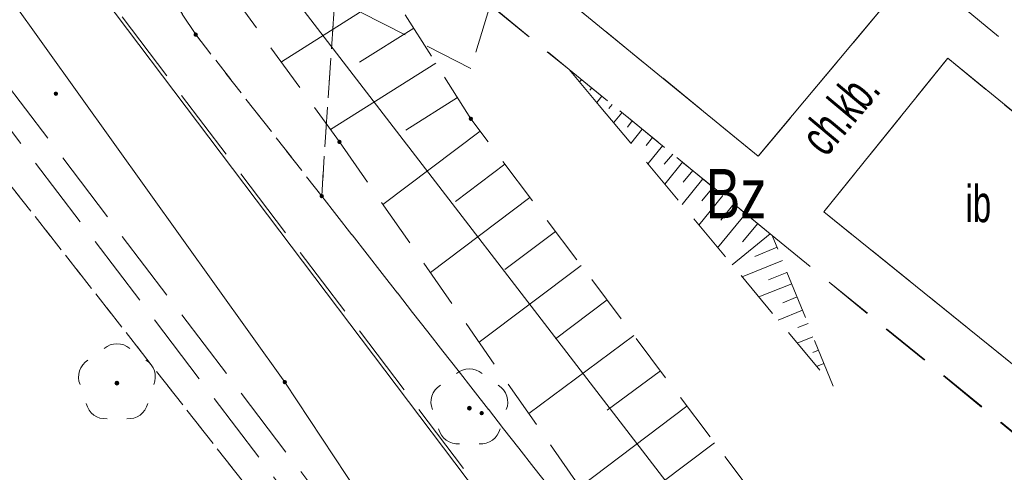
# Model space of a CAD drawing. Header units: metres. Extents: x 6541766 to 6542290, y 5894743 to 5895338.
# Tile 7 of 78: x 6541810 to 6541830, y 5895007 to 5895016. Entities that reach past the tile are written whole.
import ezdxf

# ---------------------------------------------------------------- set-up
doc = ezdxf.new("R2010")
doc.units = ezdxf.units.M
for name, pattern in [('0.5_0.5', [1, 0.5, -0.5]), ('1.0_0.5', [1.5, 1, -0.5]), ('1.5_0.5', [2, 1.5, -0.5]), ('egug-500', [1, 0.5, -0.5])]:
    doc.linetypes.add(name, pattern=pattern)
for name, color, linetype in [('000 Inne (niezydentyfikowane)', 7, 'Continuous'), ('210-oznaczenie konturu użytku gruntowego', 7, 'Continuous'), ('218-kontur użytku gruntowego', 7, 'Continuous'), ('219-działka ewidencyjna', 7, 'Continuous'), ('chodnik', 7, 'Continuous'), ('chodnik-Atr17', 7, 'Continuous'), ('inna budowla', 7, 'Continuous'), ('inna budowla-Atr17', 7, 'Continuous'), ('jezdnia', 7, 'Continuous'), ('przewód elektroenergetyczny podziemny', 7, 'Continuous'), ('przewód elektroenergetyczny podziemny - ob. projektowany', 7, 'Continuous'), ('przewód wodociągowy', 7, 'Continuous'), ('skarpa nieumocniona', 7, 'Continuous'), ('zadrzewienie  zakrzewienie', 7, 'Continuous')]:
    doc.layers.add(name, color=color, linetype=linetype)
doc.layers.add('_dr_ścieki kd', color=36, linetype='Continuous', lineweight=30)
doc.layers.add('IE - podklad', color=8, linetype='Continuous', lineweight=9)

# ---------------------------------------------------------------- blocks, each defined once
blk = doc.blocks.new('blok - sanitarne pzt chelmza ng')
at = {"layer": 'przewód elektroenergetyczny podziemny', "color": 1, "linetype": 'Continuous', "lineweight": 9}
for p, q in [((6542315.55, 5895008.77), (6542296.02, 5895036.08)), ((6542321.23, 5895000.2), (6542315.55, 5895008.77))]:
    blk.add_line(p, q, dxfattribs=at)
at = {"layer": 'przewód elektroenergetyczny podziemny - ob. projektowany', "color": 1, "linetype": '1.5_0.5', "lineweight": 9}
blk.add_line((6542319.2, 5895002.57), (6542307.69, 5895017.74), dxfattribs=at)
blk.add_line((6542319.2, 5895002.57), (6542307.69, 5895017.74), dxfattribs=at)
at = {"layer": 'przewód wodociągowy', "color": 5, "linetype": 'Continuous', "lineweight": 9}
for p, q in [((6542289.34, 5895050.89), (6542336.045, 5894990.186)), ((6542331.58, 5894990.49), (6542308.82, 5895020.62))]:
    blk.add_line(p, q, dxfattribs=at)
blk = doc.blocks.new('blok - podklad szary rfqfqw')
at = {"color": 8, "linetype": 'Continuous', "lineweight": 9}
for centre, start, end in [((6541812.14, 5895009.15), 49.272, 130.728), ((6541812.14, 5895009.15), 49.272, 130.728), ((6541811.76, 5895008.874), 121.308, 202.548), ((6541811.76, 5895008.874), 121.308, 202.548), ((6541812.52, 5895008.874), 337.452, 58.692), ((6541812.52, 5895008.874), 337.452, 58.692), ((6541819.3, 5895008.64), 49.272, 130.728), ((6541819.3, 5895008.64), 49.272, 130.728), ((6541818.92, 5895008.364), 121.308, 202.548), ((6541818.92, 5895008.364), 121.308, 202.548), ((6541819.68, 5895008.364), 337.452, 58.692), ((6541819.68, 5895008.364), 337.452, 58.692), ((6541811.905, 5895008.426), 193.221, 274.871), ((6541811.905, 5895008.426), 193.221, 274.871), ((6541812.375, 5895008.426), 265.129, 346.779), ((6541812.375, 5895008.426), 265.129, 346.779), ((6541819.065, 5895007.916), 193.221, 274.871), ((6541819.065, 5895007.916), 193.221, 274.871), ((6541819.535, 5895007.916), 265.129, 346.779), ((6541819.535, 5895007.916), 265.129, 346.779)]:
    blk.add_arc(centre, 0.4, start, end, dxfattribs=at)
at = {"color": 8, "linetype": 'Continuous', "lineweight": 9, "extrusion": (0, 0, -1)}
for points in [[(-6541813.708, 5895015.798), (-6541813.708, 5895015.862), (-6541813.695, 5895015.83)], [(-6541813.708, 5895015.798), (-6541813.708, 5895015.862), (-6541813.695, 5895015.83)], [(-6541813.708, 5895015.862), (-6541813.74, 5895015.785), (-6541813.74, 5895015.875)], [(-6541813.708, 5895015.862), (-6541813.74, 5895015.785), (-6541813.74, 5895015.875)], [(-6541813.708, 5895015.862), (-6541813.708, 5895015.798), (-6541813.74, 5895015.785)], [(-6541813.708, 5895015.862), (-6541813.708, 5895015.798), (-6541813.74, 5895015.785)], [(-6541813.74, 5895015.875), (-6541813.74, 5895015.785), (-6541813.772, 5895015.798)], [(-6541813.74, 5895015.875), (-6541813.772, 5895015.798), (-6541813.772, 5895015.862)], [(-6541813.74, 5895015.875), (-6541813.74, 5895015.785), (-6541813.772, 5895015.798)], [(-6541813.74, 5895015.875), (-6541813.772, 5895015.798), (-6541813.772, 5895015.862)], [(-6541813.772, 5895015.862), (-6541813.772, 5895015.798), (-6541813.785, 5895015.83)], [(-6541813.772, 5895015.862), (-6541813.772, 5895015.798), (-6541813.785, 5895015.83)], [(-6541810.868, 5895014.598), (-6541810.868, 5895014.662), (-6541810.855, 5895014.63)], [(-6541810.868, 5895014.598), (-6541810.868, 5895014.662), (-6541810.855, 5895014.63)], [(-6541810.868, 5895014.662), (-6541810.9, 5895014.585), (-6541810.9, 5895014.675)], [(-6541810.868, 5895014.662), (-6541810.9, 5895014.585), (-6541810.9, 5895014.675)], [(-6541810.868, 5895014.662), (-6541810.868, 5895014.598), (-6541810.9, 5895014.585)], [(-6541810.868, 5895014.662), (-6541810.868, 5895014.598), (-6541810.9, 5895014.585)], [(-6541810.9, 5895014.675), (-6541810.9, 5895014.585), (-6541810.932, 5895014.598)], [(-6541810.9, 5895014.675), (-6541810.932, 5895014.598), (-6541810.932, 5895014.662)], [(-6541810.9, 5895014.675), (-6541810.9, 5895014.585), (-6541810.932, 5895014.598)], [(-6541810.9, 5895014.675), (-6541810.932, 5895014.598), (-6541810.932, 5895014.662)], [(-6541810.932, 5895014.662), (-6541810.932, 5895014.598), (-6541810.945, 5895014.63)], [(-6541810.932, 5895014.662), (-6541810.932, 5895014.598), (-6541810.945, 5895014.63)], [(-6541819.298, 5895014.152), (-6541819.33, 5895014.075), (-6541819.33, 5895014.165)], [(-6541819.298, 5895014.152), (-6541819.33, 5895014.075), (-6541819.33, 5895014.165)], [(-6541819.33, 5895014.165), (-6541819.33, 5895014.075), (-6541819.362, 5895014.088)], [(-6541819.33, 5895014.165), (-6541819.362, 5895014.088), (-6541819.362, 5895014.152)], [(-6541819.33, 5895014.165), (-6541819.33, 5895014.075), (-6541819.362, 5895014.088)], [(-6541819.33, 5895014.165), (-6541819.362, 5895014.088), (-6541819.362, 5895014.152)], [(-6541819.298, 5895014.088), (-6541819.298, 5895014.152), (-6541819.285, 5895014.12)], [(-6541819.298, 5895014.088), (-6541819.298, 5895014.152), (-6541819.285, 5895014.12)], [(-6541819.298, 5895014.152), (-6541819.298, 5895014.088), (-6541819.33, 5895014.075)], [(-6541819.298, 5895014.152), (-6541819.298, 5895014.088), (-6541819.33, 5895014.075)], [(-6541819.362, 5895014.152), (-6541819.362, 5895014.088), (-6541819.375, 5895014.12)], [(-6541819.362, 5895014.152), (-6541819.362, 5895014.088), (-6541819.375, 5895014.12)], [(-6541816.628, 5895013.618), (-6541816.628, 5895013.682), (-6541816.615, 5895013.65)], [(-6541816.628, 5895013.618), (-6541816.628, 5895013.682), (-6541816.615, 5895013.65)], [(-6541816.628, 5895013.682), (-6541816.66, 5895013.605), (-6541816.66, 5895013.695)], [(-6541816.628, 5895013.682), (-6541816.66, 5895013.605), (-6541816.66, 5895013.695)], [(-6541816.628, 5895013.682), (-6541816.628, 5895013.618), (-6541816.66, 5895013.605)], [(-6541816.628, 5895013.682), (-6541816.628, 5895013.618), (-6541816.66, 5895013.605)], [(-6541816.66, 5895013.695), (-6541816.66, 5895013.605), (-6541816.692, 5895013.618)], [(-6541816.66, 5895013.695), (-6541816.692, 5895013.618), (-6541816.692, 5895013.682)], [(-6541816.66, 5895013.695), (-6541816.66, 5895013.605), (-6541816.692, 5895013.618)], [(-6541816.66, 5895013.695), (-6541816.692, 5895013.618), (-6541816.692, 5895013.682)], [(-6541816.692, 5895013.682), (-6541816.692, 5895013.618), (-6541816.705, 5895013.65)], [(-6541816.692, 5895013.682), (-6541816.692, 5895013.618), (-6541816.705, 5895013.65)], [(-6541816.268, 5895012.518), (-6541816.268, 5895012.582), (-6541816.255, 5895012.55)], [(-6541816.268, 5895012.518), (-6541816.268, 5895012.582), (-6541816.255, 5895012.55)], [(-6541816.268, 5895012.582), (-6541816.3, 5895012.505), (-6541816.3, 5895012.595)], [(-6541816.268, 5895012.582), (-6541816.3, 5895012.505), (-6541816.3, 5895012.595)], [(-6541816.268, 5895012.582), (-6541816.268, 5895012.518), (-6541816.3, 5895012.505)], [(-6541816.268, 5895012.582), (-6541816.268, 5895012.518), (-6541816.3, 5895012.505)], [(-6541816.3, 5895012.595), (-6541816.3, 5895012.505), (-6541816.332, 5895012.518)], [(-6541816.3, 5895012.595), (-6541816.332, 5895012.518), (-6541816.332, 5895012.582)], [(-6541816.3, 5895012.595), (-6541816.3, 5895012.505), (-6541816.332, 5895012.518)], [(-6541816.3, 5895012.595), (-6541816.332, 5895012.518), (-6541816.332, 5895012.582)], [(-6541816.332, 5895012.582), (-6541816.332, 5895012.518), (-6541816.345, 5895012.55)], [(-6541816.332, 5895012.582), (-6541816.332, 5895012.518), (-6541816.345, 5895012.55)], [(-6541812.105, 5895008.715), (-6541812.105, 5895008.785), (-6541812.09, 5895008.75)], [(-6541812.105, 5895008.715), (-6541812.105, 5895008.785), (-6541812.09, 5895008.75)], [(-6541812.105, 5895008.785), (-6541812.14, 5895008.7), (-6541812.14, 5895008.8)], [(-6541812.105, 5895008.785), (-6541812.14, 5895008.7), (-6541812.14, 5895008.8)], [(-6541812.105, 5895008.785), (-6541812.105, 5895008.715), (-6541812.14, 5895008.7)], [(-6541812.105, 5895008.785), (-6541812.105, 5895008.715), (-6541812.14, 5895008.7)], [(-6541812.14, 5895008.8), (-6541812.14, 5895008.7), (-6541812.175, 5895008.715)], [(-6541812.14, 5895008.8), (-6541812.175, 5895008.715), (-6541812.175, 5895008.785)], [(-6541812.14, 5895008.8), (-6541812.14, 5895008.7), (-6541812.175, 5895008.715)], [(-6541812.14, 5895008.8), (-6541812.175, 5895008.715), (-6541812.175, 5895008.785)], [(-6541812.175, 5895008.785), (-6541812.175, 5895008.715), (-6541812.19, 5895008.75)], [(-6541812.175, 5895008.785), (-6541812.175, 5895008.715), (-6541812.19, 5895008.75)], [(-6541815.514, 5895008.743), (-6541815.523, 5895008.806), (-6541815.505, 5895008.776)], [(-6541815.514, 5895008.743), (-6541815.523, 5895008.806), (-6541815.505, 5895008.776)], [(-6541815.523, 5895008.806), (-6541815.514, 5895008.743), (-6541815.544, 5895008.725)], [(-6541815.523, 5895008.806), (-6541815.514, 5895008.743), (-6541815.544, 5895008.725)], [(-6541815.523, 5895008.806), (-6541815.544, 5895008.725), (-6541815.556, 5895008.815)], [(-6541815.523, 5895008.806), (-6541815.544, 5895008.725), (-6541815.556, 5895008.815)], [(-6541815.556, 5895008.815), (-6541815.544, 5895008.725), (-6541815.577, 5895008.734)], [(-6541815.556, 5895008.815), (-6541815.544, 5895008.725), (-6541815.577, 5895008.734)], [(-6541815.556, 5895008.815), (-6541815.577, 5895008.734), (-6541815.586, 5895008.797)], [(-6541815.556, 5895008.815), (-6541815.577, 5895008.734), (-6541815.586, 5895008.797)], [(-6541815.586, 5895008.797), (-6541815.577, 5895008.734), (-6541815.595, 5895008.764)], [(-6541815.586, 5895008.797), (-6541815.577, 5895008.734), (-6541815.595, 5895008.764)], [(-6541819.265, 5895008.205), (-6541819.265, 5895008.275), (-6541819.25, 5895008.24)], [(-6541819.265, 5895008.205), (-6541819.265, 5895008.275), (-6541819.25, 5895008.24)], [(-6541819.265, 5895008.275), (-6541819.3, 5895008.19), (-6541819.3, 5895008.29)], [(-6541819.265, 5895008.275), (-6541819.3, 5895008.19), (-6541819.3, 5895008.29)], [(-6541819.265, 5895008.275), (-6541819.265, 5895008.205), (-6541819.3, 5895008.19)], [(-6541819.265, 5895008.275), (-6541819.265, 5895008.205), (-6541819.3, 5895008.19)], [(-6541819.3, 5895008.29), (-6541819.3, 5895008.19), (-6541819.335, 5895008.205)], [(-6541819.3, 5895008.29), (-6541819.335, 5895008.205), (-6541819.335, 5895008.275)], [(-6541819.3, 5895008.29), (-6541819.3, 5895008.19), (-6541819.335, 5895008.205)], [(-6541819.3, 5895008.29), (-6541819.335, 5895008.205), (-6541819.335, 5895008.275)], [(-6541819.335, 5895008.275), (-6541819.335, 5895008.205), (-6541819.35, 5895008.24)], [(-6541819.335, 5895008.275), (-6541819.335, 5895008.205), (-6541819.35, 5895008.24)], [(-6541819.518, 5895008.108), (-6541819.518, 5895008.172), (-6541819.505, 5895008.14)], [(-6541819.518, 5895008.108), (-6541819.518, 5895008.172), (-6541819.505, 5895008.14)], [(-6541819.518, 5895008.172), (-6541819.55, 5895008.095), (-6541819.55, 5895008.185)], [(-6541819.518, 5895008.172), (-6541819.55, 5895008.095), (-6541819.55, 5895008.185)], [(-6541819.518, 5895008.172), (-6541819.518, 5895008.108), (-6541819.55, 5895008.095)], [(-6541819.518, 5895008.172), (-6541819.518, 5895008.108), (-6541819.55, 5895008.095)], [(-6541819.55, 5895008.185), (-6541819.55, 5895008.095), (-6541819.582, 5895008.108)], [(-6541819.55, 5895008.185), (-6541819.582, 5895008.108), (-6541819.582, 5895008.172)], [(-6541819.55, 5895008.185), (-6541819.55, 5895008.095), (-6541819.582, 5895008.108)], [(-6541819.55, 5895008.185), (-6541819.582, 5895008.108), (-6541819.582, 5895008.172)], [(-6541819.582, 5895008.172), (-6541819.582, 5895008.108), (-6541819.595, 5895008.14)], [(-6541819.582, 5895008.172), (-6541819.582, 5895008.108), (-6541819.595, 5895008.14)]]:
    blk.add_solid(points, dxfattribs=at)
at = {"layer": '000 Inne (niezydentyfikowane)', "color": 8, "linetype": 'Continuous', "lineweight": 9}
for p, q in [((6541817.71, 5895016.69), (6541815.48, 5895015.28)), ((6541817.71, 5895016.69), (6541815.48, 5895015.28)), ((6541818.17, 5895015.96), (6541817.07, 5895015.27)), ((6541818.17, 5895015.96), (6541817.07, 5895015.27)), ((6541818.62, 5895015.25), (6541816.48, 5895013.9)), ((6541818.62, 5895015.25), (6541816.48, 5895013.9)), ((6541821.38, 5895015.08), (6541821.37, 5895015.08)), ((6541821.38, 5895015.08), (6541821.37, 5895015.08)), ((6541821.58, 5895014.91), (6541821.54, 5895014.87)), ((6541821.58, 5895014.91), (6541821.54, 5895014.87)), ((6541821.79, 5895014.75), (6541821.75, 5895014.7)), ((6541821.79, 5895014.75), (6541821.75, 5895014.7)), ((6541821.99, 5895014.58), (6541821.89, 5895014.45)), ((6541821.99, 5895014.58), (6541821.89, 5895014.45)), ((6541819.06, 5895014.55), (6541818.01, 5895013.89)), ((6541819.06, 5895014.55), (6541818.01, 5895013.89)), ((6541822.2, 5895014.41), (6541822.13, 5895014.33)), ((6541822.2, 5895014.41), (6541822.13, 5895014.33)), ((6541822.4, 5895014.24), (6541822.23, 5895014.04)), ((6541822.4, 5895014.24), (6541822.23, 5895014.04)), ((6541822.61, 5895014.08), (6541822.51, 5895013.95)), ((6541822.61, 5895014.08), (6541822.51, 5895013.95)), ((6541819.52, 5895013.87), (6541817.54, 5895012.38)), ((6541819.52, 5895013.87), (6541817.54, 5895012.38)), ((6541822.81, 5895013.91), (6541822.58, 5895013.62)), ((6541822.81, 5895013.91), (6541822.58, 5895013.62)), ((6541823.02, 5895013.74), (6541822.89, 5895013.58)), ((6541823.02, 5895013.74), (6541822.89, 5895013.58)), ((6541823.22, 5895013.57), (6541822.93, 5895013.21)), ((6541823.22, 5895013.57), (6541822.93, 5895013.21)), ((6541823.43, 5895013.4), (6541823.26, 5895013.2)), ((6541823.43, 5895013.4), (6541823.26, 5895013.2)), ((6541820.02, 5895013.2), (6541819.02, 5895012.44)), ((6541820.02, 5895013.2), (6541819.02, 5895012.44)), ((6541823.63, 5895013.24), (6541823.27, 5895012.79)), ((6541823.63, 5895013.24), (6541823.27, 5895012.79)), ((6541823.84, 5895013.07), (6541823.64, 5895012.83)), ((6541823.84, 5895013.07), (6541823.64, 5895012.83)), ((6541824.04, 5895012.9), (6541823.62, 5895012.38)), ((6541824.04, 5895012.9), (6541823.62, 5895012.38)), ((6541824.45, 5895012.56), (6541823.96, 5895011.96)), ((6541824.45, 5895012.56), (6541823.96, 5895011.96)), ((6541824.25, 5895012.73), (6541824.02, 5895012.45)), ((6541824.25, 5895012.73), (6541824.02, 5895012.45)), ((6541820.53, 5895012.52), (6541818.51, 5895011)), ((6541820.53, 5895012.52), (6541818.51, 5895011)), ((6541824.67, 5895012.39), (6541824.41, 5895012.06)), ((6541824.67, 5895012.39), (6541824.41, 5895012.06)), ((6541824.91, 5895012.19), (6541824.34, 5895011.5)), ((6541824.91, 5895012.19), (6541824.34, 5895011.5)), ((6541825.16, 5895011.99), (6541824.85, 5895011.62)), ((6541825.16, 5895011.99), (6541824.85, 5895011.62)), ((6541821.05, 5895011.83), (6541820.02, 5895011.06)), ((6541821.05, 5895011.83), (6541820.02, 5895011.06)), ((6541825.41, 5895011.78), (6541824.64, 5895011.15)), ((6541825.41, 5895011.78), (6541824.64, 5895011.15)), ((6541825.55, 5895011.51), (6541825.1, 5895011.32)), ((6541825.55, 5895011.51), (6541825.1, 5895011.32)), ((6541825.66, 5895011.24), (6541824.84, 5895010.91)), ((6541825.66, 5895011.24), (6541824.84, 5895010.91)), ((6541821.57, 5895011.14), (6541819.5, 5895009.58)), ((6541821.57, 5895011.14), (6541819.5, 5895009.58)), ((6541825.75, 5895011), (6541825.38, 5895010.85)), ((6541825.75, 5895011), (6541825.38, 5895010.85)), ((6541825.85, 5895010.77), (6541825.18, 5895010.5)), ((6541825.85, 5895010.77), (6541825.18, 5895010.5)), ((6541822.1, 5895010.44), (6541821.05, 5895009.65)), ((6541822.1, 5895010.44), (6541821.05, 5895009.65)), ((6541825.96, 5895010.5), (6541825.67, 5895010.38)), ((6541825.96, 5895010.5), (6541825.67, 5895010.38)), ((6541826.07, 5895010.23), (6541825.57, 5895010.03)), ((6541826.07, 5895010.23), (6541825.57, 5895010.03)), ((6541826.18, 5895009.96), (6541825.97, 5895009.88)), ((6541826.18, 5895009.96), (6541825.97, 5895009.88)), ((6541822.64, 5895009.72), (6541820.51, 5895008.13)), ((6541822.64, 5895009.72), (6541820.51, 5895008.13)), ((6541826.28, 5895009.69), (6541825.96, 5895009.56)), ((6541826.28, 5895009.69), (6541825.96, 5895009.56)), ((6541826.39, 5895009.42), (6541826.28, 5895009.37)), ((6541826.39, 5895009.42), (6541826.28, 5895009.37)), ((6541823.18, 5895009), (6541822.1, 5895008.2)), ((6541823.18, 5895009), (6541822.1, 5895008.2)), ((6541826.5, 5895009.15), (6541826.35, 5895009.09)), ((6541826.5, 5895009.15), (6541826.35, 5895009.09)), ((6541823.72, 5895008.28), (6541821.55, 5895006.64)), ((6541823.72, 5895008.28), (6541821.55, 5895006.64)), ((6541824.28, 5895007.54), (6541823.18, 5895006.71)), ((6541824.28, 5895007.54), (6541823.18, 5895006.71))]:
    blk.add_line(p, q, dxfattribs=at)
at = {"layer": '218-kontur użytku gruntowego', "color": 8, "linetype": 'egug-500', "lineweight": 9}
for p, q in [((6541813.74, 5895015.83), (6541802.82, 5895032.58)), ((6541802.82, 5895032.58), (6541813.74, 5895015.83)), ((6541813.74, 5895015.83), (6541802.82, 5895032.58)), ((6541802.82, 5895032.58), (6541813.74, 5895015.83)), ((6541816.3, 5895012.55), (6541816.88, 5895021.34)), ((6541816.88, 5895021.34), (6541816.3, 5895012.55)), ((6541816.3, 5895012.55), (6541816.88, 5895021.34)), ((6541816.88, 5895021.34), (6541816.3, 5895012.55)), ((6541806.38, 5895017.36), (6541826.21, 5894992.07)), ((6541826.21, 5894992.07), (6541806.38, 5895017.36)), ((6541806.38, 5895017.36), (6541826.21, 5894992.07)), ((6541826.21, 5894992.07), (6541806.38, 5895017.36)), ((6541816.3, 5895012.55), (6541813.74, 5895015.83)), ((6541813.74, 5895015.83), (6541816.3, 5895012.55)), ((6541816.3, 5895012.55), (6541813.74, 5895015.83)), ((6541813.74, 5895015.83), (6541816.3, 5895012.55)), ((6541824.92, 5895001.52), (6541816.3, 5895012.55)), ((6541816.3, 5895012.55), (6541824.92, 5895001.52)), ((6541824.92, 5895001.52), (6541816.3, 5895012.55)), ((6541816.3, 5895012.55), (6541824.92, 5895001.52))]:
    blk.add_line(p, q, dxfattribs=at)
at = {"layer": '219-działka ewidencyjna', "color": 8, "linetype": '0.5_0.5', "lineweight": 9}
for p, q in [((6541813.74, 5895015.83), (6541802.82, 5895032.58)), ((6541813.74, 5895015.83), (6541802.82, 5895032.58)), ((6541816.3, 5895012.55), (6541816.88, 5895021.34)), ((6541816.3, 5895012.55), (6541816.88, 5895021.34)), ((6541826.21, 5894992.07), (6541806.38, 5895017.36)), ((6541826.21, 5894992.07), (6541806.38, 5895017.36)), ((6541813.74, 5895015.83), (6541816.3, 5895012.55)), ((6541813.74, 5895015.83), (6541816.3, 5895012.55)), ((6541824.92, 5895001.52), (6541816.3, 5895012.55)), ((6541824.92, 5895001.52), (6541816.3, 5895012.55))]:
    blk.add_line(p, q, dxfattribs=at)
at = {"layer": 'chodnik', "color": 8, "linetype": '1.0_0.5', "lineweight": 9}
for p, q in [((6541833.53, 5895012.94), (6541824.43, 5895020.41)), ((6541833.53, 5895012.94), (6541824.43, 5895020.41)), ((6541825.17, 5895013.36), (6541821.12, 5895016.67)), ((6541825.17, 5895013.36), (6541821.12, 5895016.67)), ((6541819.72, 5895016.43), (6541821.33, 5895015.12)), ((6541819.74, 5895016.42), (6541821.33, 5895015.12)), ((6541827.75, 5895016.44), (6541825.17, 5895013.36)), ((6541827.75, 5895016.44), (6541825.17, 5895013.36)), ((6541826.5, 5895012.23), (6541829.02, 5895015.35)), ((6541826.5, 5895012.23), (6541829.02, 5895015.35)), ((6541829.02, 5895015.35), (6541833.09, 5895012.02)), ((6541829.02, 5895015.35), (6541833.09, 5895012.02)), ((6541821.33, 5895015.12), (6541825.45, 5895011.75)), ((6541821.33, 5895015.12), (6541825.45, 5895011.75)), ((6541830.58, 5895008.94), (6541826.5, 5895012.23)), ((6541830.58, 5895008.94), (6541826.5, 5895012.23)), ((6541825.45, 5895011.75), (6541830.54, 5895007.6)), ((6541825.45, 5895011.75), (6541830.55, 5895007.57))]:
    blk.add_line(p, q, dxfattribs=at)
at = {"layer": 'inna budowla', "color": 8, "linetype": 'Continuous', "lineweight": 9}
for p, q in [((6541821.12, 5895016.67), (6541825.17, 5895013.36)), ((6541821.12, 5895016.67), (6541825.17, 5895013.36)), ((6541825.17, 5895013.36), (6541827.75, 5895016.44)), ((6541825.17, 5895013.36), (6541827.75, 5895016.44)), ((6541829.02, 5895015.35), (6541826.5, 5895012.23)), ((6541829.02, 5895015.35), (6541826.5, 5895012.23)), ((6541833.09, 5895012.02), (6541829.02, 5895015.35)), ((6541833.09, 5895012.02), (6541829.02, 5895015.35)), ((6541826.5, 5895012.23), (6541830.58, 5895008.94)), ((6541826.5, 5895012.23), (6541830.58, 5895008.94))]:
    blk.add_line(p, q, dxfattribs=at)
at = {"layer": 'jezdnia', "color": 8, "linetype": '1.5_0.5', "lineweight": 9}
for p, q in [((6541825.21, 5894999.04), (6541809.3, 5895020.09)), ((6541825.21, 5894999.04), (6541809.3, 5895020.09)), ((6541806.86, 5895018), (6541829.25, 5894988.49)), ((6541806.86, 5895018), (6541829.25, 5894988.49))]:
    blk.add_line(p, q, dxfattribs=at)
at = {"layer": 'skarpa nieumocniona', "color": 8, "linetype": '1.0_0.5', "lineweight": 9}
for p, q in [((6541810.86, 5895021.63), (6541816.66, 5895013.65)), ((6541810.86, 5895021.63), (6541816.66, 5895013.65)), ((6541810.86, 5895021.63), (6541816.66, 5895013.65)), ((6541810.86, 5895021.63), (6541816.66, 5895013.65)), ((6541819.33, 5895014.12), (6541816.96, 5895017.88)), ((6541819.33, 5895014.12), (6541816.96, 5895017.88)), ((6541819.33, 5895014.12), (6541816.96, 5895017.88)), ((6541819.33, 5895014.12), (6541816.96, 5895017.88)), ((6541825.45, 5895011.75), (6541821.33, 5895015.12)), ((6541821.33, 5895015.12), (6541821.94, 5895014.39)), ((6541825.45, 5895011.75), (6541821.33, 5895015.12)), ((6541821.33, 5895015.12), (6541821.94, 5895014.39)), ((6541825.45, 5895011.75), (6541821.33, 5895015.12)), ((6541821.33, 5895015.12), (6541821.94, 5895014.39)), ((6541825.45, 5895011.75), (6541821.33, 5895015.12)), ((6541821.33, 5895015.12), (6541821.94, 5895014.39)), ((6541821.94, 5895014.39), (6541826.69, 5895008.69)), ((6541821.94, 5895014.39), (6541826.69, 5895008.69)), ((6541821.94, 5895014.39), (6541826.69, 5895008.69)), ((6541821.94, 5895014.39), (6541826.69, 5895008.69)), ((6541825.09, 5895006.46), (6541819.33, 5895014.12)), ((6541825.09, 5895006.46), (6541819.33, 5895014.12)), ((6541825.09, 5895006.46), (6541819.33, 5895014.12)), ((6541825.09, 5895006.46), (6541819.33, 5895014.12)), ((6541816.66, 5895013.65), (6541823.05, 5895004.48)), ((6541816.66, 5895013.65), (6541823.05, 5895004.48)), ((6541816.66, 5895013.65), (6541823.05, 5895004.48)), ((6541816.66, 5895013.65), (6541823.05, 5895004.48)), ((6541826.69, 5895008.69), (6541825.45, 5895011.75)), ((6541826.69, 5895008.69), (6541825.45, 5895011.75)), ((6541826.69, 5895008.69), (6541825.45, 5895011.75)), ((6541826.69, 5895008.69), (6541825.45, 5895011.75))]:
    blk.add_line(p, q, dxfattribs=at)
at = {"layer": 'zadrzewienie  zakrzewienie', "color": 8, "linetype": '1.0_0.5', "lineweight": 9}
for p, q in [((6541819.33, 5895015.14), (6541809.94, 5895019.94)), ((6541819.72, 5895016.43), (6541819.33, 5895015.14))]:
    blk.add_line(p, q, dxfattribs=at)
at = {"layer": '210-oznaczenie konturu użytku gruntowego', "color": 8, "linetype": 'Continuous', "lineweight": 9, "width": 0.79}
blk.add_text('Bz', height=1, dxfattribs=at).set_placement((6541824.1, 5895012.1))
blk.add_text('Bz', height=1, dxfattribs=at).set_placement((6541824.1, 5895012.1))
at = {"layer": 'chodnik-Atr17', "color": 8, "lineweight": 9, "width": 0.667}
blk.add_text('ch.kb.', height=0.75, rotation=50.048, dxfattribs=at).set_placement((6541826.54, 5895013.32))
blk.add_text('ch.kb.', height=0.75, rotation=50.048, dxfattribs=at).set_placement((6541826.54, 5895013.32))
blk.add_text('ch.kb.', height=0.75, rotation=50.048, dxfattribs=at).set_placement((6541826.54, 5895013.32))
blk.add_text('ch.kb.', height=0.75, rotation=50.048, dxfattribs=at).set_placement((6541826.54, 5895013.32))
at = {"layer": 'inna budowla-Atr17', "color": 8, "lineweight": 9, "width": 0.667}
blk.add_text('ib', height=0.75, dxfattribs=at).set_placement((6541829.38, 5895012.02))
blk.add_text('ib', height=0.75, dxfattribs=at).set_placement((6541829.38, 5895012.02))

msp = doc.modelspace()

# ---------------------------------------------------------------- block references
at = {"layer": '_dr_ścieki kd', "lineweight": 9}
msp.add_blockref('blok - sanitarne pzt chelmza ng', (-500, 0), dxfattribs=at)
at = {"layer": 'IE - podklad'}
msp.add_blockref('blok - podklad szary rfqfqw', (0, 0), dxfattribs=at)

doc.saveas('drawing.dxf')
